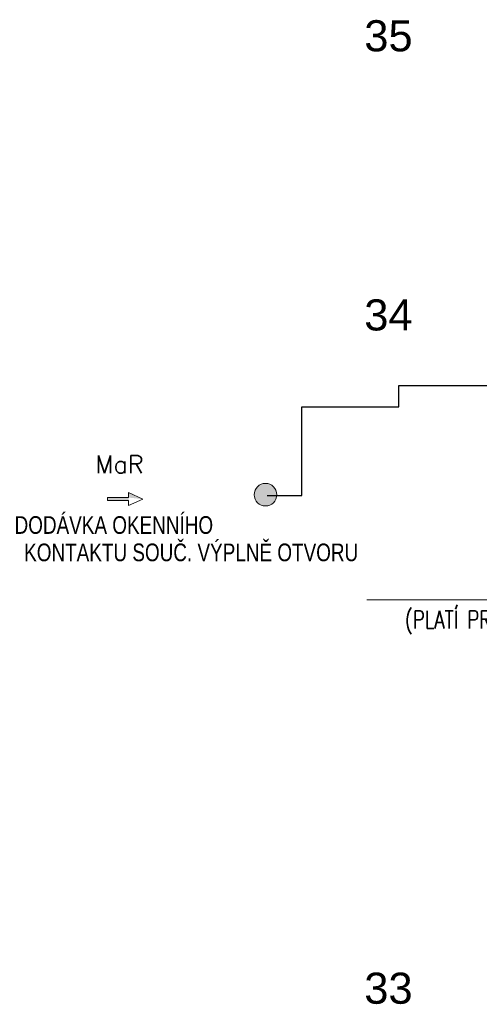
# Model space of a CAD drawing. Header units: millimetres. Extents: x -367720 to -162733, y 309172 to 337444.
# Tile 102 of 256: x -367720 to -364469, y 322444 to 329408. Entities that reach past the tile are written whole.
import ezdxf
from ezdxf.enums import TextEntityAlignment as Align

# ---------------------------------------------------------------- set-up
doc = ezdxf.new("R2010")
doc.units = ezdxf.units.MM
doc.header["$LTSCALE"] = 10
doc.header["$MEASUREMENT"] = 0
doc.layers.get('0').update_dxf_attribs({"color": 255, "lineweight": 13})
for name, color, linetype, lineweight in [('LATS_BOUND_ROOM_TEXT', 2, 'Continuous', 0), ('VZ1', 6, 'Continuous', 18), ('vzt-množství vzduchu', 30, 'Continuous', 20), ('vzt-popis', 81, 'Continuous', 20), ('vzt-profese', 241, 'Continuous', 15)]:
    doc.layers.add(name, color=color, linetype=linetype, lineweight=lineweight)
doc.layers.add('ÚT_CHL-ovladač', color=4, linetype='Continuous')
doc.styles.add('LATS_ANNO', font='arial.ttf')
doc.styles.add('PITSIMP8', font='pitsimp8')
doc.styles.add('ROMANS', font='ROMANS.shx', dxfattribs={"height": 80})
doc.styles.add('Romans c', font='romans.shx')

# ---------------------------------------------------------------- blocks, each defined once
blk = doc.blocks.new('2dluk097')
at = {"color": 0, "linetype": 'ByBlock'}
for p, q in [((-0.052, 0.5), (-0.052, -0.1)), ((-0.052, 0.5), (0.052, 0.5)), ((0.052, 0.5), (0.052, -0.1))]:
    blk.add_line(p, q, dxfattribs=at)
for p, q in [((-0.052, -0.1), (-0.231, -0.1)), ((0, -0.5), (-0.231, -0.1)), ((0, -0.5), (0.231, -0.1)), ((0.052, -0.1), (0.231, -0.1))]:
    blk.add_line(p, q)
for points in [[(-0.052, 0.5), (0.052, 0.5), (-0.052, -0.1), (0.052, -0.1)], [(-0.231, -0.1), (0, -0.5), (0.052, -0.1), (-0.052, -0.1)], [(-0.052, -0.1), (0.231, -0.1), (0, -0.5), (-0.052, -0.1)]]:
    blk.add_solid(points)
at = {"linetype": 'ByBlock', "style": 'PITSIMP8', "flags": 9}
for tag, p in [('VOLUMENSTROM', (-0.058, 0.041)), ('RAUM/GRUPPE', (-0.058, 0.161)), ('DRUCK/-STUFE', (-0.058, 0.021)), ('BEZEICHNUNG', (-0.058, 0.181)), ('POS.NR.G-LV', (-0.058, 0.141)), ('ANSCHLUSS', (-0.058, 0.001)), ('KENNUNG', (-0.058, 0.081)), ('LEISTUNG', (-0.058, 0.061)), ('FABRIKAT', (-0.058, 0.121)), ('TYP', (-0.058, 0.101)), ('SPANNUNG/FREQUENZ', (-0.058, -0.119)), ('TEMPERATUR', (-0.058, -0.059)), ('SCHUTZART', (-0.058, -0.099)), ('DREHZAHL', (-0.058, -0.079)), ('GROESSE', (-0.058, -0.019)), ('GEWICHT', (-0.058, -0.139)), ('FREI', (-0.058, -0.159)), ('FREI', (-0.058, -0.179)), ('FREI', (-0.058, -0.199)), ('DN', (-0.058, -0.039))]:
    blk.add_attdef(tag, text='', height=0.01, dxfattribs=at).set_placement(p, align=Align.MIDDLE)
blk = doc.blocks.new('A$C44164CF6')
at = {"layer": 'vzt-profese'}
h = blk.add_hatch(color=256, dxfattribs=at)
edge = h.paths.add_edge_path()
edge.add_arc((-11198.6, 7128.4), 80, 0, 360)
at = {"layer": 'vzt-popis'}
blk.add_lwpolyline([(-10481.8, 6385.1), (-6922.8, 6385.1), (-6413.8, 7908.6)], dxfattribs=at)
at = {"layer": 'vzt-profese'}
blk.add_circle((-11198.6, 7128.4), 80, dxfattribs=at)
at = {"layer": 'ÚT_CHL-ovladač'}
for p, q in [((-10255, 7749.9), (-10255, 7900.4)), ((-10255, 7900.4), (-5611.7, 7900.4)), ((-10941.9, 7121.9), (-10941.9, 7749.9)), ((-10941.9, 7749.9), (-10255, 7749.9)), ((-11186.1, 7121.9), (-10941.9, 7121.9))]:
    blk.add_line(p, q, dxfattribs=at)
at = {"layer": 'vzt-profese', "xscale": -200, "yscale": 250, "zscale": 160, "rotation": 90}
blk.add_blockref('2dluk097', (-12191.9, 7097.2), dxfattribs=at)
at = {"layer": 'LATS_BOUND_ROOM_TEXT', "color": 2, "style": 'LATS_ANNO'}
for s, p in [('35', (-10500, 10374.4)), ('34', (-10500, 8400)), ('33', (-10500, 3637.5))]:
    blk.add_text(s, height=220, dxfattribs=at).set_placement(p, align=Align.MIDDLE_LEFT)
at = {"layer": 'VZ1', "extrusion": (0, -1, -1.22461e-16), "style": 'ROMANS', "width": 0.8, "flags": 1}
for tag, p in [('MATERIAL', (-2269.1, 3112.5, -14812.2)), ('PRIRUBA', (-2269.1, 3112.5, -14812.2)), ('PRUTOK', (-2269.1, 3112.5, -14812.2)), ('PLOCHA', (-2269.1, 3112.5, -14812.2)), ('OBVOD', (-2269.1, 3112.5, -14812.2)), ('NAZEV', (-2269.1, 3112.5, -14812.2)), ('USEK', (-2269.1, 3112.5, -14812.2)), ('KOTA', (-2269.1, 3112.5, -14812.2)), ('TVAR', (-2269.1, 3112.5, -14812.2)), ('NB2', (-2269.1, 3112.5, -14812.2)), ('NB1', (-2269.1, 3112.5, -14812.2)), ('POS', (-2269.1, 3112.5, -14812.2)), ('DB', (-2269.1, 3112.5, -14812.2)), ('DA', (-2269.1, 3112.5, -14812.2)), ('B2', (-2269.1, 3112.5, -14812.2)), ('A2', (-2269.1, 3112.5, -14812.2)), ('B1', (-2269.1, 3112.5, -14812.2)), ('A1', (-2269.1, 3112.5, -14812.2)), ('LT', (-2269.1, 3112.5, -14812.2)), ('MATERIAL', (99885.3, 3112.5, -14812.2)), ('PRIRUBA', (99885.3, 3112.5, -14812.2)), ('PRUTOK', (99885.3, 3112.5, -14812.2)), ('PLOCHA', (99885.3, 3112.5, -14812.2)), ('OBVOD', (99885.3, 3112.5, -14812.2)), ('NAZEV', (99885.3, 3112.5, -14812.2)), ('USEK', (99885.3, 3112.5, -14812.2)), ('KOTA', (99885.3, 3112.5, -14812.2)), ('TVAR', (99885.3, 3112.5, -14812.2)), ('NB2', (99885.3, 3112.5, -14812.2)), ('NB1', (99885.3, 3112.5, -14812.2)), ('POS', (99885.3, 3112.5, -14812.2)), ('DB', (99885.3, 3112.5, -14812.2)), ('DA', (99885.3, 3112.5, -14812.2)), ('B2', (99885.3, 3112.5, -14812.2)), ('B1', (99885.3, 3112.5, -14812.2)), ('LT', (99885.3, 3112.5, -14812.2)), ('A2', (99885.3, 3112.5, -14812.2)), ('A1', (99885.3, 3112.5, -14812.2))]:
    blk.add_attdef(tag, p, '', height=1, rotation=180, dxfattribs=at)
at = {"layer": 'VZ1', "extrusion": (1.22461e-16, 1, 4.44089e-16), "style": 'ROMANS', "width": 0.8, "flags": 1}
for tag, p in [('MATERIAL', (2269.1, 2852.5, 14812.2)), ('PRIRUBA', (2269.1, 2852.5, 14812.2)), ('IZOLACE', (2269.1, 2852.5, 14812.2)), ('PRUTOK', (2269.1, 2852.5, 14812.2)), ('PLOCHA', (2269.1, 2852.5, 14812.2)), ('NASTCE', (2269.1, 2852.5, 14812.2)), ('OBVOD', (2269.1, 2852.5, 14812.2)), ('NAZEV', (2269.1, 2852.5, 14812.2)), ('USEK', (2269.1, 2852.5, 14812.2)), ('KOTA', (2269.1, 2852.5, 14812.2)), ('TVAR', (2269.1, 2852.5, 14812.2)), ('NB2', (2269.1, 2852.5, 14812.2)), ('NB1', (2269.1, 2852.5, 14812.2)), ('POS', (2269.1, 2852.5, 14812.2)), ('VS', (2269.1, 2852.5, 14812.2)), ('B1', (2269.1, 2852.5, 14812.2)), ('A1', (2269.1, 2852.5, 14812.2)), ('LT', (2269.1, 2852.5, 14812.2)), ('MATERIAL', (-99885.3, 2852.5, 14812.2)), ('PRIRUBA', (-99885.3, 2852.5, 14812.2)), ('IZOLACE', (-99885.3, 2852.5, 14812.2)), ('PRUTOK', (-99885.3, 2852.5, 14812.2)), ('PLOCHA', (-99885.3, 2852.5, 14812.2)), ('NASTCE', (-99885.3, 2852.5, 14812.2)), ('OBVOD', (-99885.3, 2852.5, 14812.2)), ('NAZEV', (-99885.3, 2852.5, 14812.2)), ('USEK', (-99885.3, 2852.5, 14812.2)), ('KOTA', (-99885.3, 2852.5, 14812.2)), ('TVAR', (-99885.3, 2852.5, 14812.2)), ('NB2', (-99885.3, 2852.5, 14812.2)), ('NB1', (-99885.3, 2852.5, 14812.2)), ('POS', (-99885.3, 2852.5, 14812.2)), ('B1', (-99885.3, 2852.5, 14812.2)), ('VS', (-99885.3, 2852.5, 14812.2)), ('LT', (-99885.3, 2852.5, 14812.2)), ('A1', (-99885.3, 2852.5, 14812.2))]:
    blk.add_attdef(tag, p, '', height=1, dxfattribs=at)
at = {"layer": 'vzt-množství vzduchu', "linetype": 'Continuous', "style": 'PITSIMP8', "width": 0.8}
for s, p in [('DODÁVKA OKENNÍHO', (-12271.4, 6851.4)), ('KONTAKTU SOUČ. VÝPLNĚ OTVORU', (-11724.4, 6657.7))]:
    blk.add_text(s, height=125, dxfattribs=at).set_placement(p, align=Align.CENTER)
at = {"layer": 'vzt-popis', "style": 'Romans c', "width": 0.75}
blk.add_text('(PLATÍ PRO VŠECHNY KANCELÁŘSKÉ PROSTORY) ', height=125, dxfattribs=at).set_placement((-8666, 6182.6), align=Align.CENTER)
at = {"layer": 'vzt-profese', "style": 'ROMANS'}
blk.add_text('MaR', height=125, rotation=0.00003, dxfattribs=at).set_placement((-12402.5, 7280.1))

msp = doc.modelspace()

# ---------------------------------------------------------------- block references
msp.add_blockref('A$C44164CF6', (-354782.9, 318920.1))

doc.saveas('drawing.dxf')
